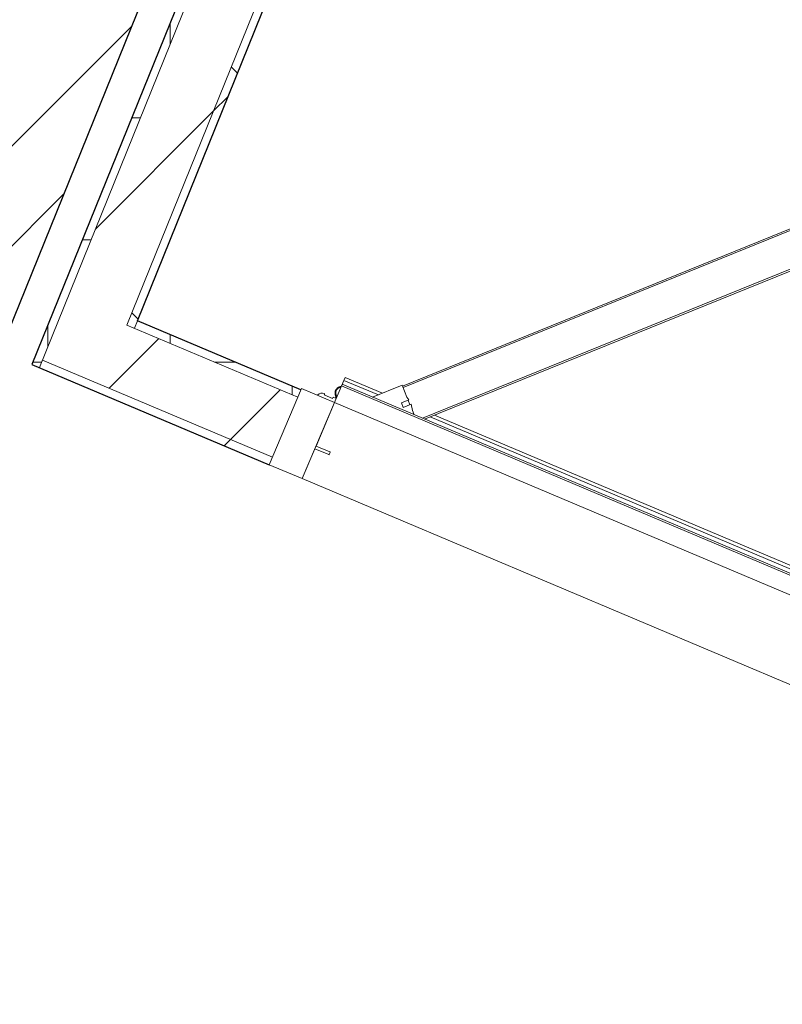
# Model space of a CAD drawing. Header units: millimetres. Extents: x 1512 to 2105, y 794 to 1149.
# Tile 139 of 256: x 1684.307 to 1685.243, y 1098.019 to 1099.229. Entities that reach past the tile are written whole.
import ezdxf

# ---------------------------------------------------------------- set-up
doc = ezdxf.new("R2010")
doc.units = ezdxf.units.MM
for name, color, linetype, lineweight in [('A-DOOR', 31, 'Continuous', 9), ('A-GENM', 13, 'Continuous', 9), ('A-WALL', 113, 'Continuous', 9), ('A-WALL-PATT', 111, 'Continuous', 25)]:
    doc.layers.add(name, color=color, linetype=linetype, lineweight=lineweight)
pattern_1 = [(45, (1794.89136, 1082.60845), (-0.212132, 0.212132), []), (135, (1794.89136, 1082.60845), (-0.212132, -0.212132), [])]
pattern_2 = [(0, (1794.89136, 1082.60845), (0, 0.15), []), (90, (1794.89136, 1082.60845), (-0.15, 9e-18), [])]
pattern_3 = [(45, (1794.89136, 1082.60845), (-0.10606602, 0.10606602), [])]

# ---------------------------------------------------------------- blocks, each defined once
blk = doc.blocks.new('Escalator - Escalator-177640-همکف')
at = {"layer": 'A-GENM'}
h = blk.add_hatch(dxfattribs=at)
h.set_pattern_fill('FP_5', color=256, style=0, pattern_type=2)
h.set_pattern_definition([(247, (-109.427, -21.449), (0.3276997, -0.1391003), []), (247, (-109.285, -21.803), (0.3276997, -0.1391003), [])])
h.paths.add_polyline_path([(-0.7996, 4.9294), (-0.7996, 3.7334), (0.802, 3.7334), (0.802, 4.9294), (-0.3645, 4.9294)], flags=0)
at = {"layer": 'A-GENM', "lineweight": 25}
blk.add_line((-0.7996, 4.9294), (-0.7996, 3.7334), dxfattribs=at)
blk = doc.blocks.new('5-panel_Bi-fold_external_door_10806 - Type 1-V11-همکف')
at = {"layer": 'A-DOOR'}
for p, q in [((-1.6757, 0.689), (-2.262, 0.1027)), ((-1.6743, 0.6876), (-2.2606, 0.1012)), ((-1.6432, 0.6565), (-2.2239, 0.0757)), ((-1.6417, 0.655), (-2.2211, 0.0757)), ((-2.2627, 0.1034), (-2.2904, 0.0757)), ((-2.2516, 0.0922), (-2.2627, 0.1034)), ((-2.2606, 0.1012), (-2.262, 0.1027)), ((-2.281, 0.0851), (-2.331, 0.0851)), ((-2.331, 0.0811), (-2.331, 0.0851)), ((-2.2551, 0.083), (-2.248, 0.0901)), ((-2.248, 0.0901), (-2.2516, 0.0922)), ((-2.2435, 0.0861), (-2.2509, 0.0788)), ((-2.2445, 0.0851), (-2.2488, 0.0894)), ((-2.2389, 0.0796), (-2.2435, 0.0861)), ((-0.94, 0.0851), (-2.2117, 0.0851)), ((-2.331, 0.0811), (-2.285, 0.0811)), ((-2.331, 0.0801), (-2.331, 0.0811)), ((-2.331, 0.0755), (-2.331, 0.0801)), ((2.581, 0.0759), (-2.331, 0.0759)), ((-2.331, 0.0755), (-2.331, 0.0759)), ((-2.331, 0.0743), (-2.331, 0.0755)), ((-2.331, 0.0737), (-2.331, 0.0743)), ((2.581, 0.0737), (-2.331, 0.0737)), ((-2.331, 0.0693), (-2.331, 0.0737)), ((-2.2509, 0.0788), (-2.2551, 0.083)), ((-2.2351, 0.0757), (-2.2389, 0.0796)), ((-2.2157, 0.0811), (-0.936, 0.0811)), ((-2.331, 0.0538), (-2.331, 0.0693)), ((-2.331, 0.0516), (-2.375, 0.0516)), ((-2.375, 0.0516), (-2.375, -0.05)), ((-2.3461, 0.0569), (-2.3469, 0.0569)), ((-2.3461, 0.0569), (-2.3469, 0.0569)), ((-2.3461, 0.0553), (-2.3461, 0.0569)), ((-2.3461, 0.0553), (-2.3461, 0.0569)), ((-2.335, 0.0553), (-2.3461, 0.0553)), ((-2.331, 0.0569), (-2.335, 0.0569)), ((-2.335, 0.0569), (-2.335, 0.0553)), ((-2.3325, 0.0594), (-2.3325, 0.0569)), ((-2.3325, 0.0594), (-2.3325, 0.0569)), ((-2.3325, 0.0594), (-2.3325, 0.0569)), ((-2.3325, 0.0594), (-2.3325, 0.0569)), ((-2.331, 0.0516), (-2.331, 0.0538)), ((-2.331, -0.05), (-2.331, 0.0516)), ((-2.331, 0.0516), (2.581, 0.0516)), ((-2.331, -0.0065), (-2.331, 0.0516)), ((-2.3125, -0.0065), (-2.331, -0.0065)), ((-2.331, -0.05), (-2.331, -0.0102)), ((-2.331, -0.0102), (-2.3125, -0.0102)), ((-2.312, -0.0097), (-2.312, -0.007)), ((-2.375, -0.05), (-2.331, -0.05)), ((-2.331, -0.05), (2.581, -0.05))]:
    blk.add_line(p, q, dxfattribs=at)
at = {"layer": 'A-DOOR', "flags": 128}
blk.add_lwpolyline([(-2.3315, 0.0725), (-2.3317, 0.0724), (-2.332, 0.0722), (-2.3323, 0.072), (-2.3325, 0.0718), (-2.3328, 0.0716), (-2.333, 0.0714), (-2.3332, 0.0712), (-2.3335, 0.0709), (-2.3337, 0.0707), (-2.3339, 0.0704), (-2.3341, 0.0702), (-2.3342, 0.0699), (-2.3344, 0.0696), (-2.3346, 0.0694), (-2.3347, 0.0691), (-2.3348, 0.0688), (-2.335, 0.0685), (-2.3351, 0.0682), (-2.3352, 0.0679), (-2.3352, 0.0676), (-2.3353, 0.0673), (-2.3354, 0.067), (-2.3354, 0.0666), (-2.3355, 0.0663), (-2.3355, 0.066), (-2.3355, 0.0657), (-2.3355, 0.0654), (-2.3355, 0.065), (-2.3355, 0.0647), (-2.3354, 0.0644), (-2.3354, 0.0641), (-2.3353, 0.0638), (-2.3352, 0.0635), (-2.3351, 0.0632), (-2.335, 0.0629), (-2.3349, 0.0626), (-2.3348, 0.0623), (-2.3346, 0.062), (-2.3345, 0.0617), (-2.3343, 0.0614), (-2.3342, 0.0612), (-2.334, 0.0609), (-2.3338, 0.0606), (-2.3336, 0.0604), (-2.3334, 0.0602), (-2.3331, 0.0599), (-2.3329, 0.0597), (-2.3327, 0.0595), (-2.3324, 0.0593), (-2.3322, 0.0591), (-2.3319, 0.0589), (-2.3316, 0.0587), (-2.3313, 0.0586), (-2.3311, 0.0584)], dxfattribs=at)
blk.add_lwpolyline([(-2.3315, 0.0725), (-2.3317, 0.0724), (-2.332, 0.0722), (-2.3323, 0.072), (-2.3325, 0.0718), (-2.3328, 0.0716), (-2.333, 0.0714), (-2.3332, 0.0712), (-2.3335, 0.0709), (-2.3337, 0.0707), (-2.3339, 0.0704), (-2.3341, 0.0702), (-2.3342, 0.0699), (-2.3344, 0.0696), (-2.3346, 0.0694), (-2.3347, 0.0691), (-2.3348, 0.0688), (-2.335, 0.0685), (-2.3351, 0.0682), (-2.3352, 0.0679), (-2.3352, 0.0676), (-2.3353, 0.0673), (-2.3354, 0.067), (-2.3354, 0.0666), (-2.3355, 0.0663), (-2.3355, 0.066), (-2.3355, 0.0657), (-2.3355, 0.0654), (-2.3355, 0.065), (-2.3355, 0.0647), (-2.3354, 0.0644), (-2.3354, 0.0641), (-2.3353, 0.0638), (-2.3352, 0.0635), (-2.3351, 0.0632), (-2.335, 0.0629), (-2.3349, 0.0626), (-2.3348, 0.0623), (-2.3346, 0.062), (-2.3345, 0.0617), (-2.3343, 0.0614), (-2.3342, 0.0612), (-2.334, 0.0609), (-2.3338, 0.0606), (-2.3336, 0.0604), (-2.3334, 0.0602), (-2.3331, 0.0599), (-2.3329, 0.0597), (-2.3327, 0.0595), (-2.3324, 0.0593), (-2.3322, 0.0591), (-2.3319, 0.0589), (-2.3316, 0.0587), (-2.3313, 0.0586), (-2.3311, 0.0584)], dxfattribs=at)
blk.add_lwpolyline([(-2.3315, 0.0725), (-2.3317, 0.0724), (-2.332, 0.0722), (-2.3323, 0.072), (-2.3325, 0.0718), (-2.3328, 0.0716), (-2.333, 0.0714), (-2.3332, 0.0712), (-2.3335, 0.0709), (-2.3337, 0.0707), (-2.3339, 0.0704), (-2.3341, 0.0702), (-2.3342, 0.0699), (-2.3344, 0.0696), (-2.3346, 0.0694), (-2.3347, 0.0691), (-2.3348, 0.0688), (-2.335, 0.0685), (-2.3351, 0.0682), (-2.3352, 0.0679), (-2.3352, 0.0676), (-2.3353, 0.0673), (-2.3354, 0.067), (-2.3354, 0.0666), (-2.3355, 0.0663), (-2.3355, 0.066), (-2.3355, 0.0657), (-2.3355, 0.0654), (-2.3355, 0.065), (-2.3355, 0.0647), (-2.3354, 0.0644), (-2.3354, 0.0641), (-2.3353, 0.0638), (-2.3352, 0.0635), (-2.3351, 0.0632), (-2.335, 0.0629), (-2.3349, 0.0626), (-2.3348, 0.0623), (-2.3346, 0.062), (-2.3345, 0.0617), (-2.3343, 0.0614), (-2.3342, 0.0612), (-2.334, 0.0609), (-2.3338, 0.0606), (-2.3336, 0.0604), (-2.3334, 0.0602), (-2.3331, 0.0599), (-2.3329, 0.0597), (-2.3327, 0.0595), (-2.3324, 0.0593), (-2.3322, 0.0591), (-2.3319, 0.0589), (-2.3316, 0.0587), (-2.3313, 0.0586), (-2.3311, 0.0584)], dxfattribs=at)
blk.add_lwpolyline([(-2.3315, 0.0725), (-2.3317, 0.0724), (-2.332, 0.0722), (-2.3323, 0.072), (-2.3325, 0.0718), (-2.3328, 0.0716), (-2.333, 0.0714), (-2.3332, 0.0712), (-2.3335, 0.0709), (-2.3337, 0.0707), (-2.3339, 0.0704), (-2.3341, 0.0702), (-2.3342, 0.0699), (-2.3344, 0.0696), (-2.3346, 0.0694), (-2.3347, 0.0691), (-2.3348, 0.0688), (-2.335, 0.0685), (-2.3351, 0.0682), (-2.3352, 0.0679), (-2.3352, 0.0676), (-2.3353, 0.0673), (-2.3354, 0.067), (-2.3354, 0.0666), (-2.3355, 0.0663), (-2.3355, 0.066), (-2.3355, 0.0657), (-2.3355, 0.0654), (-2.3355, 0.065), (-2.3355, 0.0647), (-2.3354, 0.0644), (-2.3354, 0.0641), (-2.3353, 0.0638), (-2.3352, 0.0635), (-2.3351, 0.0632), (-2.335, 0.0629), (-2.3349, 0.0626), (-2.3348, 0.0623), (-2.3346, 0.062), (-2.3345, 0.0617), (-2.3343, 0.0614), (-2.3342, 0.0612), (-2.334, 0.0609), (-2.3338, 0.0606), (-2.3336, 0.0604), (-2.3334, 0.0602), (-2.3331, 0.0599), (-2.3329, 0.0597), (-2.3327, 0.0595), (-2.3324, 0.0593), (-2.3322, 0.0591), (-2.3319, 0.0589), (-2.3316, 0.0587), (-2.3313, 0.0586), (-2.3311, 0.0584)], dxfattribs=at)
blk.add_lwpolyline([(-2.3315, 0.0725), (-2.3317, 0.0724), (-2.332, 0.0722), (-2.3323, 0.072), (-2.3325, 0.0718), (-2.3328, 0.0716), (-2.333, 0.0714), (-2.3332, 0.0712), (-2.3335, 0.0709), (-2.3337, 0.0707), (-2.3339, 0.0704), (-2.3341, 0.0702), (-2.3342, 0.0699), (-2.3344, 0.0696), (-2.3346, 0.0694), (-2.3347, 0.0691), (-2.3348, 0.0688), (-2.335, 0.0685), (-2.3351, 0.0682), (-2.3352, 0.0679), (-2.3352, 0.0676), (-2.3353, 0.0673), (-2.3354, 0.067), (-2.3354, 0.0666), (-2.3355, 0.0663), (-2.3355, 0.066), (-2.3355, 0.0657), (-2.3355, 0.0654), (-2.3355, 0.065), (-2.3355, 0.0647), (-2.3354, 0.0644), (-2.3354, 0.0641), (-2.3353, 0.0638), (-2.3352, 0.0635), (-2.3351, 0.0632), (-2.335, 0.0629), (-2.3349, 0.0626), (-2.3348, 0.0623), (-2.3346, 0.062), (-2.3345, 0.0617), (-2.3343, 0.0614), (-2.3342, 0.0612), (-2.334, 0.0609), (-2.3338, 0.0606), (-2.3336, 0.0604), (-2.3334, 0.0602), (-2.3331, 0.0599), (-2.3329, 0.0597), (-2.3327, 0.0595), (-2.3324, 0.0593), (-2.3322, 0.0591), (-2.3319, 0.0589), (-2.3316, 0.0587), (-2.3313, 0.0586), (-2.3311, 0.0584)], dxfattribs=at)
blk.add_lwpolyline([(-2.3315, 0.0725), (-2.3317, 0.0724), (-2.332, 0.0722), (-2.3323, 0.072), (-2.3325, 0.0718), (-2.3328, 0.0716), (-2.333, 0.0714), (-2.3332, 0.0712), (-2.3335, 0.0709), (-2.3337, 0.0707), (-2.3339, 0.0704), (-2.3341, 0.0702), (-2.3342, 0.0699), (-2.3344, 0.0696), (-2.3346, 0.0694), (-2.3347, 0.0691), (-2.3348, 0.0688), (-2.335, 0.0685), (-2.3351, 0.0682), (-2.3352, 0.0679), (-2.3352, 0.0676), (-2.3353, 0.0673), (-2.3354, 0.067), (-2.3354, 0.0666), (-2.3355, 0.0663), (-2.3355, 0.066), (-2.3355, 0.0657), (-2.3355, 0.0654), (-2.3355, 0.065), (-2.3355, 0.0647), (-2.3354, 0.0644), (-2.3354, 0.0641), (-2.3353, 0.0638), (-2.3352, 0.0635), (-2.3351, 0.0632), (-2.335, 0.0629), (-2.3349, 0.0626), (-2.3348, 0.0623), (-2.3346, 0.062), (-2.3345, 0.0617), (-2.3343, 0.0614), (-2.3342, 0.0612), (-2.334, 0.0609), (-2.3338, 0.0606), (-2.3336, 0.0604), (-2.3334, 0.0602), (-2.3331, 0.0599), (-2.3329, 0.0597), (-2.3327, 0.0595), (-2.3324, 0.0593), (-2.3322, 0.0591), (-2.3319, 0.0589), (-2.3316, 0.0587), (-2.3313, 0.0586), (-2.3311, 0.0584)], dxfattribs=at)
blk.add_lwpolyline([(-2.3315, 0.0725), (-2.3317, 0.0724), (-2.332, 0.0722), (-2.3323, 0.072), (-2.3325, 0.0718), (-2.3328, 0.0716), (-2.333, 0.0714), (-2.3332, 0.0712), (-2.3335, 0.0709), (-2.3337, 0.0707), (-2.3339, 0.0704), (-2.3341, 0.0702), (-2.3342, 0.0699), (-2.3344, 0.0696), (-2.3346, 0.0694), (-2.3347, 0.0691), (-2.3348, 0.0688), (-2.335, 0.0685), (-2.3351, 0.0682), (-2.3352, 0.0679), (-2.3352, 0.0676), (-2.3353, 0.0673), (-2.3354, 0.067), (-2.3354, 0.0666), (-2.3355, 0.0663), (-2.3355, 0.066), (-2.3355, 0.0657), (-2.3355, 0.0654), (-2.3355, 0.065), (-2.3355, 0.0647), (-2.3354, 0.0644), (-2.3354, 0.0641), (-2.3353, 0.0638), (-2.3352, 0.0635), (-2.3351, 0.0632), (-2.335, 0.0629), (-2.3349, 0.0626), (-2.3348, 0.0623), (-2.3346, 0.062), (-2.3345, 0.0617), (-2.3343, 0.0614), (-2.3342, 0.0612), (-2.334, 0.0609), (-2.3338, 0.0606), (-2.3336, 0.0604), (-2.3334, 0.0602), (-2.3331, 0.0599), (-2.3329, 0.0597), (-2.3327, 0.0595), (-2.3324, 0.0593), (-2.3322, 0.0591), (-2.3319, 0.0589), (-2.3316, 0.0587), (-2.3313, 0.0586), (-2.3311, 0.0584)], dxfattribs=at)
blk.add_lwpolyline([(-2.3315, 0.0725), (-2.3317, 0.0724), (-2.332, 0.0722), (-2.3323, 0.072), (-2.3325, 0.0718), (-2.3328, 0.0716), (-2.333, 0.0714), (-2.3332, 0.0712), (-2.3335, 0.0709), (-2.3337, 0.0707), (-2.3339, 0.0704), (-2.3341, 0.0702), (-2.3342, 0.0699), (-2.3344, 0.0696), (-2.3346, 0.0694), (-2.3347, 0.0691), (-2.3348, 0.0688), (-2.335, 0.0685), (-2.3351, 0.0682), (-2.3352, 0.0679), (-2.3352, 0.0676), (-2.3353, 0.0673), (-2.3354, 0.067), (-2.3354, 0.0666), (-2.3355, 0.0663), (-2.3355, 0.066), (-2.3355, 0.0657), (-2.3355, 0.0654), (-2.3355, 0.065), (-2.3355, 0.0647), (-2.3354, 0.0644), (-2.3354, 0.0641), (-2.3353, 0.0638), (-2.3352, 0.0635), (-2.3351, 0.0632), (-2.335, 0.0629), (-2.3349, 0.0626), (-2.3348, 0.0623), (-2.3346, 0.062), (-2.3345, 0.0617), (-2.3343, 0.0614), (-2.3342, 0.0612), (-2.334, 0.0609), (-2.3338, 0.0606), (-2.3336, 0.0604), (-2.3334, 0.0602), (-2.3331, 0.0599), (-2.3329, 0.0597), (-2.3327, 0.0595), (-2.3324, 0.0593), (-2.3322, 0.0591), (-2.3319, 0.0589), (-2.3316, 0.0587), (-2.3313, 0.0586), (-2.3311, 0.0584)], dxfattribs=at)
at = {"layer": 'A-DOOR'}
for centre, radius, start, end in [((-2.3275, 0.0656), 0.007, 124.641, 235.359), ((-2.3469, 0.0499), 0.007, 90, 159.7478), ((-2.3469, 0.0499), 0.007, 90, 159.7478), ((-2.353, 0.0521), 0.0005, 159.7478, 270), ((-2.353, 0.0521), 0.0005, 159.7478, 270), ((-2.3275, 0.0656), 0.008, 231.3178, 244.0452), ((-2.3275, 0.0656), 0.008, 231.3178, 244.0452), ((-2.3275, 0.0656), 0.008, 231.3178, 244.0452), ((-2.3275, 0.0656), 0.008, 231.3178, 244.0452), ((-2.3125, -0.007), 0.0005, 0, 90), ((-2.3125, -0.0097), 0.0005, 270, 0)]:
    blk.add_arc(centre, radius, start, end, dxfattribs=at)

msp = doc.modelspace()

# ---------------------------------------------------------------- hatches: boundary and pattern name
at = {"layer": 'A-WALL-PATT', "lineweight": 9}
h = msp.add_hatch(dxfattribs=at)
h.set_pattern_fill('FP_4', color=256, style=0, pattern_type=2)
h.set_pattern_definition(pattern_3)
h.paths.add_polyline_path([(1684.4085, 1098.7798), (1686.2758, 1103.4013), (1686.2016, 1103.4313), (1684.3348, 1098.811)], flags=0)
h = msp.add_hatch(dxfattribs=at)
h.set_pattern_fill('FP_2', color=256, style=0, pattern_type=2)
h.set_pattern_definition(pattern_1)
h.paths.add_polyline_path([(1684.4477, 1098.8501), (1686.2888, 1103.4069), (1686.2795, 1103.4106), (1684.4385, 1098.854)], flags=0)
h = msp.add_hatch(dxfattribs=at)
h.set_pattern_fill('FP_3', color=256, style=0, pattern_type=2)
h.set_pattern_definition(pattern_2)
h.paths.add_polyline_path([(1684.3311, 1098.8017), (1686.1716, 1103.3571), (1686.1623, 1103.3609), (1684.3219, 1098.8056)], flags=0)
h = msp.add_hatch(dxfattribs=at)
h.set_pattern_fill('FP_4', color=256, style=0, pattern_type=2)
h.set_pattern_definition(pattern_3)
h.paths.add_polyline_path([(1702.4207, 1091.1668), (1702.4518, 1091.2405), (1689.2538, 1096.8188), (1689.2227, 1096.7451), (1700.8283, 1091.8398)], flags=0)
h.paths.add_polyline_path([(1684.6172, 1098.6917), (1684.6483, 1098.7653), (1684.4385, 1098.854), (1684.4085, 1098.7798), (1684.6133, 1098.6933)], flags=0)
h = msp.add_hatch(dxfattribs=at)
h.set_pattern_fill('FP_3', color=256, style=0, pattern_type=2)
h.set_pattern_definition(pattern_2)
h.paths.add_polyline_path([(1702.4518, 1091.2405), (1702.4557, 1091.2497), (1689.2577, 1096.828), (1689.2538, 1096.8188), (1700.8283, 1091.9267)], flags=0)
h.paths.add_polyline_path([(1684.6483, 1098.7653), (1684.6522, 1098.7745), (1684.4515, 1098.8594), (1684.4477, 1098.8501), (1684.623, 1098.776)], flags=0)
h = msp.add_hatch(dxfattribs=at)
h.set_pattern_fill('FP_2', color=256, style=0, pattern_type=2)
h.set_pattern_definition(pattern_1)
h.paths.add_polyline_path([(1702.4168, 1091.1576), (1702.4207, 1091.1668), (1689.2227, 1096.7451), (1689.2188, 1096.7359), (1700.8283, 1091.829)], flags=0)
h.paths.add_polyline_path([(1684.6133, 1098.6824), (1684.6172, 1098.6917), (1684.3348, 1098.811), (1684.3311, 1098.8017), (1684.5985, 1098.6887)], flags=0)

# ---------------------------------------------------------------- linework, layer by layer
at = {"layer": 'A-WALL', "lineweight": 25}
for p, q in [((1684.4515, 1098.8594), (1686.2888, 1103.4069)), ((1686.1586, 1103.3516), (1684.3219, 1098.8056)), ((1684.6522, 1098.7745), (1684.4515, 1098.8594)), ((1684.3219, 1098.8056), (1684.6133, 1098.6824))]:
    msp.add_line(p, q, dxfattribs=at)
at = {"layer": 'A-WALL'}
for p, q in [((1686.2758, 1103.4013), (1684.4385, 1098.854)), ((1684.3311, 1098.8017), (1686.1716, 1103.3571)), ((1684.6483, 1098.7653), (1684.4385, 1098.854)), ((1684.4515, 1098.8594), (1684.4477, 1098.8501)), ((1684.6172, 1098.6917), (1684.3348, 1098.811))]:
    msp.add_line(p, q, dxfattribs=at)

# ---------------------------------------------------------------- block references
at = {"layer": 'A-DOOR', "rotation": 337.0881603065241}
msp.add_blockref('5-panel_Bi-fold_external_door_10806 - Type 1-V11-همکف', (1686.8204, 1097.8039), dxfattribs=at)
at = {"layer": 'A-GENM', "rotation": 157.9999999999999}
msp.add_blockref('Escalator - Escalator-177640-همکف', (1685.397, 1103.7132), dxfattribs=at)

doc.saveas('drawing.dxf')
